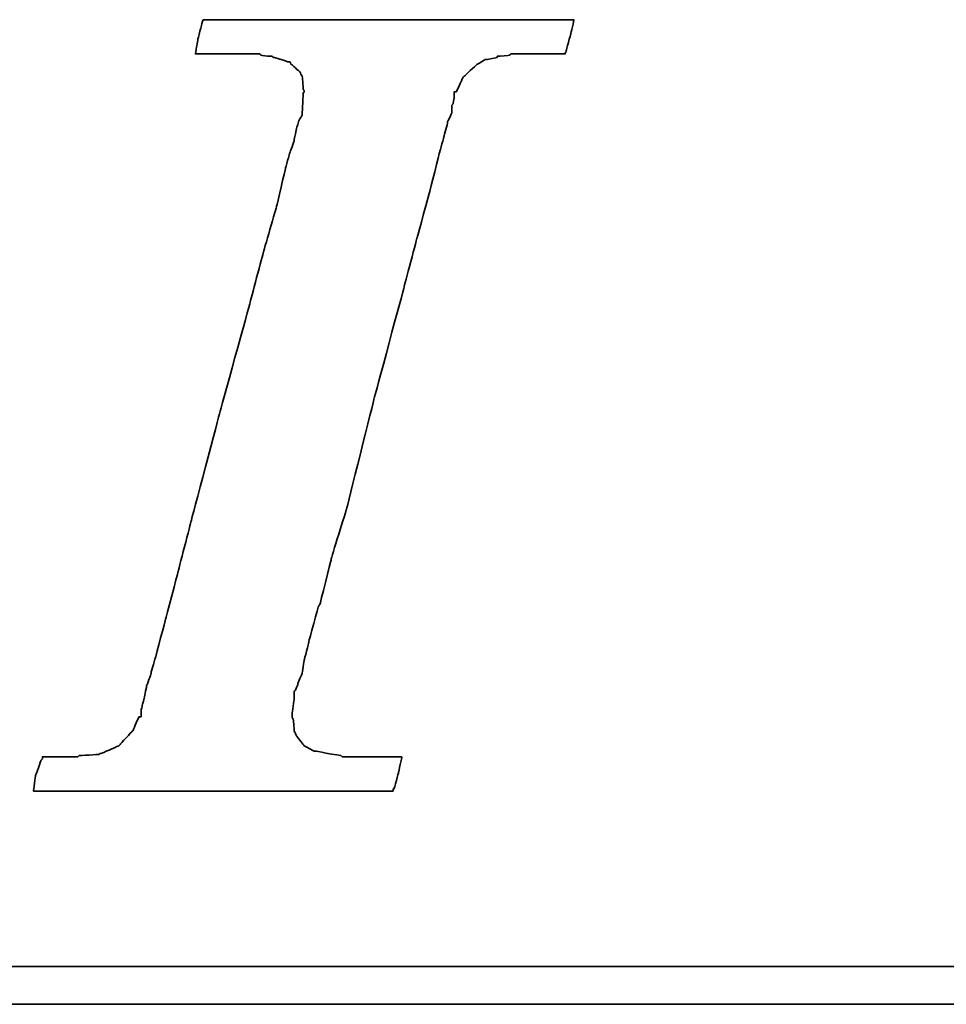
# Model space of a CAD drawing. Header units: millimetres. Extents: x -266 to -57, y 45 to 190.
# Tile 34 of 51: x -111.07 to -108.71, y 124.07 to 126.57. Entities that reach past the tile are written whole.
import ezdxf

# ---------------------------------------------------------------- set-up
doc = ezdxf.new("R2010")
doc.units = ezdxf.units.MM
doc.header["$LTSCALE"] = 0.1
doc.layers.add('CHA', color=7, linetype='CONTINUOUS')
doc.layers.add('layer 1', color=7, linetype='CONTINUOUS')

# ---------------------------------------------------------------- blocks, each defined once
blk = doc.blocks.new('TBI MOTION logo(完整正式版)')
at = {"layer": 'layer 1', "color": 22, "lineweight": 35}
for points, knots in [([(-40.59125, -7.94375), (-40.59125, -7.94375), (-40.97375, -7.94375), (-40.97375, -7.94375), (-40.97375, -7.94375), (-40.97375, -7.94375), (-41.38125, -7.94375), (-41.38125, -7.94375), (-41.38125, -7.94375), (-41.38125, -7.94375), (-41.54875, -7.94375), (-41.54875, -7.94375), (-41.54875, -7.94375), (-41.54875, -7.94375), (-41.59875, -7.94375), (-41.59875, -7.94375), (-41.59875, -7.94375), (-41.59875, -7.94375), (-41.88375, -7.94375), (-41.88375, -7.94375), (-41.88375, -7.94375), (-41.88375, -7.94375), (-41.90875, -7.91875), (-41.90875, -7.91875), (-41.90875, -7.91875), (-41.90875, -7.91875), (-42.19875, -7.87125), (-42.19875, -7.87125), (-42.19875, -7.87125), (-42.19875, -7.87125), (-42.43875, -7.82375), (-42.43875, -7.82375), (-42.43875, -7.82375), (-42.43875, -7.82375), (-42.45875, -7.82375), (-42.45875, -7.82375), (-42.45875, -7.82375), (-42.45875, -7.82375), (-42.48625, -7.82375), (-42.48625, -7.82375), (-42.48625, -7.82375), (-42.48625, -7.82375), (-42.67625, -7.72375), (-42.67625, -7.72375), (-42.67625, -7.72375), (-42.67625, -7.72375), (-42.70125, -7.70375), (-42.70125, -7.70375), (-42.70125, -7.70375), (-42.70125, -7.70375), (-42.72375, -7.67875), (-42.72375, -7.67875), (-42.72375, -7.67875), (-42.72375, -7.67875), (-42.86875, -7.48875), (-42.86875, -7.48875), (-42.86875, -7.48875), (-42.86875, -7.48875), (-42.89375, -7.43875), (-42.89375, -7.43875), (-42.89375, -7.43875), (-42.89375, -7.43875), (-42.91875, -7.38875), (-42.91875, -7.38875), (-42.91875, -7.38875), (-42.91875, -7.38875), (-42.93875, -7.12875), (-42.93875, -7.12875), (-42.93875, -7.12875), (-42.93875, -7.12875), (-42.96375, -7.10375), (-42.96375, -7.10375), (-42.96375, -7.10375), (-42.96375, -7.10375), (-42.96375, -7.05375), (-42.96375, -7.05375), (-42.96375, -7.05375), (-42.96375, -7.05375), (-42.96375, -7.00875), (-42.96375, -7.00875), (-42.96375, -7.00875), (-42.96375, -7.00875), (-42.91875, -6.69625), (-42.91875, -6.69625), (-42.91875, -6.69625), (-42.91875, -6.69625), (-42.91875, -6.62375), (-42.91875, -6.62375), (-42.91875, -6.62375), (-42.91875, -6.62375), (-42.91875, -6.59625), (-42.91875, -6.59625), (-42.91875, -6.59625), (-42.91875, -6.59625), (-42.91875, -6.57375), (-42.91875, -6.57375), (-42.91875, -6.57375), (-42.91875, -6.57375), (-42.91875, -6.52875), (-42.91875, -6.52875), (-42.91875, -6.52875), (-42.91875, -6.52875), (-42.89375, -6.50375), (-42.89375, -6.50375), (-42.89375, -6.50375), (-42.89375, -6.50375), (-42.84375, -6.38375), (-42.84375, -6.38375), (-42.84375, -6.38375), (-42.84375, -6.38375), (-42.84375, -6.35875), (-42.84375, -6.35875), (-42.84375, -6.35875), (-42.84375, -6.35875), (-42.74625, -6.14375), (-42.74625, -6.14375), (-42.74625, -6.14375), (-42.74625, -6.14375), (-42.70125, -5.85375), (-42.70125, -5.85375), (-42.70125, -5.85375), (-42.70125, -5.85375), (-42.60375, -5.47125), (-42.60375, -5.47125), (-42.60375, -5.47125), (-42.60375, -5.47125), (-42.60375, -5.44875), (-42.60375, -5.44875), (-42.60375, -5.44875), (-42.60375, -5.44875), (-42.38875, -4.67875), (-42.38875, -4.67875), (-42.38875, -4.67875), (-42.38875, -4.67875), (-42.36375, -4.65375), (-42.36375, -4.65375), (-42.36375, -4.65375), (-42.36375, -4.65375), (-42.12375, -3.69625), (-42.12375, -3.69625), (-42.12375, -3.69625), (-42.12375, -3.69625), (-42.12375, -3.67374), (-42.12375, -3.67374), (-42.12375, -3.67374), (-42.12375, -3.67374), (-41.78875, -2.59374), (-41.78875, -2.59374), (-41.78875, -2.59374), (-41.78875, -2.59374), (-41.18875, -0.19375), (-41.18875, -0.19375), (-41.18875, -0.19375), (-41.18875, -0.19375), (-40.54375, 2.20624), (-40.54375, 2.20624), (-40.54375, 2.20624), (-40.54375, 2.20624), (-40.25375, 3.30875), (-40.25375, 3.30875), (-40.25375, 3.30875), (-40.25375, 3.30875), (-39.98875, 4.27125), (-39.98875, 4.27125), (-39.98875, 4.27125), (-39.98875, 4.27125), (-39.77375, 5.13125), (-39.77375, 5.13125), (-39.77375, 5.13125), (-39.77375, 5.13125), (-39.67875, 5.47125), (-39.67875, 5.47125), (-39.67875, 5.47125), (-39.67875, 5.47125), (-39.60375, 5.75625), (-39.60375, 5.75625), (-39.60375, 5.75625), (-39.60375, 5.75625), (-39.60375, 5.78125), (-39.60375, 5.78125), (-39.60375, 5.78125), (-39.60375, 5.78125), (-39.50875, 5.97125), (-39.50875, 5.97125), (-39.50875, 5.97125), (-39.50875, 5.97125), (-39.50875, 6.13875), (-39.50875, 6.13875), (-39.50875, 6.13875), (-39.50875, 6.13875), (-39.48625, 6.16625), (-39.48625, 6.16625), (-39.48625, 6.16625), (-39.48625, 6.16625), (-39.46125, 6.28625), (-39.46125, 6.28625), (-39.46125, 6.28625), (-39.46125, 6.28625), (-39.46125, 6.42625), (-39.46125, 6.42625), (-39.46125, 6.42625), (-39.46125, 6.42625), (-39.41375, 6.42625), (-39.41375, 6.42625), (-39.41375, 6.42625), (-39.41375, 6.42625), (-39.29375, 6.69125), (-39.29375, 6.69125), (-39.29375, 6.69125), (-39.29375, 6.69125), (-39.26875, 6.74125), (-39.26875, 6.74125), (-39.26875, 6.74125), (-39.26875, 6.74125), (-39.24375, 6.76625), (-39.24375, 6.76625), (-39.24375, 6.76625), (-39.24375, 6.76625), (-38.98375, 7.00624), (-38.98375, 7.00624), (-38.98375, 7.00624), (-38.98375, 7.00624), (-38.95625, 7.02624), (-38.95625, 7.02624), (-38.95625, 7.02624), (-38.95625, 7.02624), (-38.78875, 7.12624), (-38.78875, 7.12624), (-38.78875, 7.12624), (-38.78875, 7.12624), (-38.76375, 7.12624), (-38.76375, 7.12624), (-38.76375, 7.12624), (-38.76375, 7.12624), (-38.74375, 7.12624), (-38.74375, 7.12624), (-38.74375, 7.12624), (-38.74375, 7.12624), (-38.52875, 7.17125), (-38.52875, 7.17125), (-38.52875, 7.17125), (-38.52875, 7.17125), (-38.52875, 7.19624), (-38.52875, 7.19624), (-38.52875, 7.19624), (-38.52875, 7.19624), (-38.50375, 7.19624), (-38.50375, 7.19624), (-38.50375, 7.19624), (-38.50375, 7.19624), (-38.26125, 7.21875), (-38.26125, 7.21875), (-38.26125, 7.21875), (-38.26125, 7.21875), (-38.23875, 7.24624), (-38.23875, 7.24624), (-38.23875, 7.24624), (-38.23875, 7.24624), (-38.21625, 7.24624), (-38.21625, 7.24624), (-38.21625, 7.24624), (-38.21625, 7.24624), (-38.18875, 7.24624), (-38.18875, 7.24624), (-38.18875, 7.24624), (-38.18875, 7.24624), (-37.90375, 7.24624), (-37.90375, 7.24624), (-37.90375, 7.24624), (-37.90375, 7.24624), (-37.85375, 7.24624), (-37.85375, 7.24624), (-37.85375, 7.24624), (-37.85375, 7.24624), (-37.75875, 7.24624), (-37.75875, 7.24624), (-37.75875, 7.24624), (-37.75875, 7.24624), (-37.42375, 7.24624), (-37.42375, 7.24624), (-37.42375, 7.24624), (-37.42375, 7.24624), (-37.08875, 7.24624), (-37.08875, 7.24624), (-37.08875, 7.24624), (-37.08875, 7.24624), (-37.06375, 7.24624), (-37.06375, 7.24624), (-37.06375, 7.24624), (-37.06375, 7.24624), (-37.06375, 7.26624), (-37.06375, 7.26624), (-37.06375, 7.26624), (-37.06375, 7.26624), (-37.03875, 7.29125), (-37.03875, 7.29125), (-37.03875, 7.29125), (-37.03875, 7.29125), (-37.03875, 7.31625), (-37.03875, 7.31625), (-37.03875, 7.31625), (-37.03875, 7.31625), (-36.94125, 7.67625), (-36.94125, 7.67625), (-36.94125, 7.67625), (-36.94125, 7.67625), (-36.86875, 7.98625), (-36.86875, 7.98625), (-36.86875, 7.98625), (-36.86875, 7.98625), (-36.98875, 7.98625), (-36.98875, 7.98625), (-36.98875, 7.98625), (-36.98875, 7.98625), (-37.42375, 7.98625), (-37.42375, 7.98625), (-37.42375, 7.98625), (-37.42375, 7.98625), (-37.94875, 7.98625), (-37.94875, 7.98625), (-37.94875, 7.98625), (-37.94875, 7.98625), (-38.57375, 7.98625), (-38.57375, 7.98625), (-38.57375, 7.98625), (-38.57375, 7.98625), (-39.29375, 7.98625), (-39.29375, 7.98625), (-39.29375, 7.98625), (-39.29375, 7.98625), (-40.82875, 7.98625), (-40.82875, 7.98625), (-40.82875, 7.98625), (-40.82875, 7.98625), (-42.36375, 7.98625), (-42.36375, 7.98625), (-42.36375, 7.98625), (-42.36375, 7.98625), (-43.08375, 7.98625), (-43.08375, 7.98625), (-43.08375, 7.98625), (-43.08375, 7.98625), (-43.70875, 7.98625), (-43.70875, 7.98625), (-43.70875, 7.98625), (-43.70875, 7.98625), (-44.23375, 7.98625), (-44.23375, 7.98625), (-44.23375, 7.98625), (-44.23375, 7.98625), (-44.66875, 7.98625), (-44.66875, 7.98625), (-44.66875, 7.98625), (-44.66875, 7.98625), (-44.88375, 7.98625), (-44.88375, 7.98625), (-44.88375, 7.98625), (-44.88375, 7.98625), (-44.90875, 7.94125), (-44.90875, 7.94125), (-44.90875, 7.94125), (-44.90875, 7.94125), (-44.90875, 7.91625), (-44.90875, 7.91625), (-44.90875, 7.91625), (-44.90875, 7.91625), (-45.00375, 7.55625), (-45.00375, 7.55625), (-45.00375, 7.55625), (-45.00375, 7.55625), (-45.05375, 7.24624), (-45.05375, 7.24624), (-45.05375, 7.24624), (-45.05375, 7.24624), (-44.61875, 7.24624), (-44.61875, 7.24624), (-44.61875, 7.24624), (-44.61875, 7.24624), (-44.11375, 7.24624), (-44.11375, 7.24624), (-44.11375, 7.24624), (-44.11375, 7.24624), (-43.99375, 7.24624), (-43.99375, 7.24624), (-43.99375, 7.24624), (-43.99375, 7.24624), (-43.94625, 7.24624), (-43.94625, 7.24624), (-43.94625, 7.24624), (-43.94625, 7.24624), (-43.92374, 7.24624), (-43.92374, 7.24624), (-43.92374, 7.24624), (-43.92374, 7.24624), (-43.65875, 7.24624), (-43.65875, 7.24624), (-43.65875, 7.24624), (-43.65875, 7.24624), (-43.63875, 7.21875), (-43.63875, 7.21875), (-43.63875, 7.21875), (-43.63875, 7.21875), (-43.46875, 7.19624), (-43.46875, 7.19624), (-43.46875, 7.19624), (-43.46875, 7.19624), (-43.39875, 7.19624), (-43.39875, 7.19624), (-43.39875, 7.19624), (-43.39875, 7.19624), (-43.37125, 7.17125), (-43.37125, 7.17125), (-43.37125, 7.17125), (-43.37125, 7.17125), (-43.34875, 7.17125), (-43.34875, 7.17125), (-43.34875, 7.17125), (-43.34875, 7.17125), (-43.20375, 7.12624), (-43.20375, 7.12624), (-43.20375, 7.12624), (-43.20375, 7.12624), (-43.05875, 7.07624), (-43.05875, 7.07624), (-43.05875, 7.07624), (-43.05875, 7.07624), (-43.01375, 7.07624), (-43.01375, 7.07624), (-43.01375, 7.07624), (-43.01375, 7.07624), (-42.98875, 7.02624), (-42.98875, 7.02624), (-42.98875, 7.02624), (-42.98875, 7.02624), (-42.79875, 6.86125), (-42.79875, 6.86125), (-42.79875, 6.86125), (-42.79875, 6.86125), (-42.77375, 6.81125), (-42.77375, 6.81125), (-42.77375, 6.81125), (-42.77375, 6.81125), (-42.74625, 6.76625), (-42.74625, 6.76625), (-42.74625, 6.76625), (-42.74625, 6.76625), (-42.72375, 6.47625), (-42.72375, 6.47625), (-42.72375, 6.47625), (-42.72375, 6.47625), (-42.70125, 6.45124), (-42.70125, 6.45124), (-42.70125, 6.45124), (-42.70125, 6.45124), (-42.70125, 6.42625), (-42.70125, 6.42625), (-42.70125, 6.42625), (-42.70125, 6.42625), (-42.72375, 6.40625), (-42.72375, 6.40625), (-42.72375, 6.40625), (-42.72375, 6.40625), (-42.74625, 5.97125), (-42.74625, 5.97125), (-42.74625, 5.97125), (-42.74625, 5.97125), (-42.74625, 5.94625), (-42.74625, 5.94625), (-42.74625, 5.94625), (-42.74625, 5.94625), (-42.74625, 5.92625), (-42.74625, 5.92625), (-42.74625, 5.92625), (-42.74625, 5.92625), (-42.77375, 5.87625), (-42.77375, 5.87625), (-42.77375, 5.87625), (-42.77375, 5.87625), (-42.81875, 5.80625), (-42.81875, 5.80625), (-42.81875, 5.80625), (-42.81875, 5.80625), (-42.86875, 5.63625), (-42.86875, 5.63625), (-42.86875, 5.63625), (-42.86875, 5.63625), (-42.91875, 5.39625), (-42.91875, 5.39625), (-42.91875, 5.39625), (-42.91875, 5.39625), (-42.91875, 5.37124), (-42.91875, 5.37124), (-42.91875, 5.37124), (-42.91875, 5.37124), (-43.01375, 5.10874), (-43.01375, 5.10874), (-43.01375, 5.10874), (-43.01375, 5.10874), (-43.10875, 4.77124), (-43.10875, 4.77124), (-43.10875, 4.77124), (-43.10875, 4.77124), (-43.29875, 3.95625), (-43.29875, 3.95625), (-43.29875, 3.95625), (-43.29875, 3.95625), (-43.58875, 2.95125), (-43.58875, 2.95125), (-43.58875, 2.95125), (-43.58875, 2.95125), (-43.87375, 1.87125), (-43.87375, 1.87125), (-43.87375, 1.87125), (-43.87375, 1.87125), (-44.52625, -0.50374), (-44.52625, -0.50374), (-44.52625, -0.50374), (-44.52625, -0.50374), (-45.14875, -2.85375), (-45.14875, -2.85375), (-45.14875, -2.85375), (-45.14875, -2.85375), (-45.43375, -3.95875), (-45.43375, -3.95875), (-45.43375, -3.95875), (-45.43375, -3.95875), (-45.69875, -4.96875), (-45.69875, -4.96875), (-45.69875, -4.96875), (-45.69875, -4.96875), (-45.91375, -5.78375), (-45.91375, -5.78375), (-45.91375, -5.78375), (-45.91375, -5.78375), (-46.01375, -6.11875), (-46.01375, -6.11875), (-46.01375, -6.11875), (-46.01375, -6.11875), (-46.01375, -6.14375), (-46.01375, -6.14375), (-46.01375, -6.14375), (-46.01375, -6.14375), (-46.10875, -6.40875), (-46.10875, -6.40875), (-46.10875, -6.40875), (-46.10875, -6.40875), (-46.15375, -6.64875), (-46.15375, -6.64875), (-46.15375, -6.64875), (-46.15375, -6.64875), (-46.20375, -6.83875), (-46.20375, -6.83875), (-46.20375, -6.83875), (-46.20375, -6.83875), (-46.22875, -6.93375), (-46.22875, -6.93375), (-46.22875, -6.93375), (-46.22875, -6.93375), (-46.22875, -7.07875), (-46.22875, -7.07875), (-46.22875, -7.07875), (-46.22875, -7.07875), (-46.27375, -7.07875), (-46.27375, -7.07875), (-46.27375, -7.07875), (-46.27375, -7.07875), (-46.39375, -7.34375), (-46.39375, -7.34375), (-46.39375, -7.34375), (-46.39375, -7.34375), (-46.39375, -7.36875), (-46.39375, -7.36875), (-46.39375, -7.36875), (-46.39375, -7.36875), (-46.42125, -7.38875), (-46.42125, -7.38875), (-46.42125, -7.38875), (-46.42125, -7.38875), (-46.68375, -7.67875), (-46.68375, -7.67875), (-46.68375, -7.67875), (-46.68375, -7.67875), (-46.70875, -7.70375), (-46.70875, -7.70375), (-46.70875, -7.70375), (-46.70875, -7.70375), (-46.75375, -7.72375), (-46.75375, -7.72375), (-46.75375, -7.72375), (-46.75375, -7.72375), (-47.08875, -7.87125), (-47.08875, -7.87125), (-47.08875, -7.87125), (-47.08875, -7.87125), (-47.11625, -7.87125), (-47.11625, -7.87125), (-47.11625, -7.87125), (-47.11625, -7.87125), (-47.13875, -7.89375), (-47.13875, -7.89375), (-47.13875, -7.89375), (-47.13875, -7.89375), (-47.56875, -7.91875), (-47.56875, -7.91875), (-47.56875, -7.91875), (-47.56875, -7.91875), (-47.59625, -7.94375), (-47.59625, -7.94375), (-47.59625, -7.94375), (-47.59625, -7.94375), (-47.64375, -7.94375), (-47.64375, -7.94375), (-47.64375, -7.94375), (-47.64375, -7.94375), (-47.73625, -7.94375), (-47.73625, -7.94375), (-47.73625, -7.94375), (-47.73625, -7.94375), (-48.07375, -7.94375), (-48.07375, -7.94375), (-48.07375, -7.94375), (-48.07375, -7.94375), (-48.36125, -7.94375), (-48.36125, -7.94375), (-48.36125, -7.94375), (-48.36125, -7.94375), (-48.36125, -7.96625), (-48.36125, -7.96625), (-48.36125, -7.96625), (-48.36125, -7.96625), (-48.36125, -7.99125), (-48.36125, -7.99125), (-48.36125, -7.99125), (-48.36125, -7.99125), (-48.38875, -8.01375), (-48.38875, -8.01375), (-48.38875, -8.01375), (-48.38875, -8.01375), (-48.50875, -8.34875), (-48.50875, -8.34875), (-48.50875, -8.34875), (-48.50875, -8.34875), (-48.55375, -8.68625), (-48.55375, -8.68625), (-48.55375, -8.68625), (-48.55375, -8.68625), (-48.45875, -8.68625), (-48.45875, -8.68625), (-48.45875, -8.68625), (-48.45875, -8.68625), (-48.07375, -8.68625), (-48.07375, -8.68625), (-48.07375, -8.68625), (-48.07375, -8.68625), (-47.52375, -8.68625), (-47.52375, -8.68625), (-47.52375, -8.68625), (-47.52375, -8.68625), (-46.92375, -8.68625), (-46.92375, -8.68625), (-46.92375, -8.68625), (-46.92375, -8.68625), (-46.25375, -8.68625), (-46.25375, -8.68625), (-46.25375, -8.68625), (-46.25375, -8.68625), (-46.20375, -8.68625), (-46.20375, -8.68625), (-46.20375, -8.68625), (-46.20375, -8.68625), (-44.71375, -8.68625), (-44.71375, -8.68625), (-44.71375, -8.68625), (-44.71375, -8.68625), (-43.22875, -8.68625), (-43.22875, -8.68625), (-43.22875, -8.68625), (-43.22875, -8.68625), (-42.55875, -8.68625), (-42.55875, -8.68625), (-42.55875, -8.68625), (-42.55875, -8.68625), (-42.50875, -8.68625), (-42.50875, -8.68625), (-42.50875, -8.68625), (-42.50875, -8.68625), (-41.93375, -8.68625), (-41.93375, -8.68625), (-41.93375, -8.68625), (-41.93375, -8.68625), (-41.38125, -8.68625), (-41.38125, -8.68625), (-41.38125, -8.68625), (-41.38125, -8.68625), (-40.97375, -8.68625), (-40.97375, -8.68625), (-40.97375, -8.68625), (-40.97375, -8.68625), (-40.78125, -8.68625), (-40.78125, -8.68625), (-40.78125, -8.68625), (-40.78125, -8.68625), (-40.78125, -8.63875), (-40.78125, -8.63875), (-40.78125, -8.63875), (-40.78125, -8.63875), (-40.75875, -8.63875), (-40.75875, -8.63875), (-40.75875, -8.63875), (-40.75875, -8.63875), (-40.66375, -8.27875), (-40.66375, -8.27875), (-40.66375, -8.27875), (-40.66375, -8.27875), (-40.59125, -7.94375), (-40.59125, -7.94375)], [0, 0, 0, 0, 0.00558659, 0.00558659, 0.00558659, 0.0055866, 0.01117318, 0.01117318, 0.01117318, 0.01117319, 0.01675978, 0.01675978, 0.01675978, 0.01675979, 0.02234637, 0.02234637, 0.02234637, 0.02234638, 0.02793296, 0.02793296, 0.02793296, 0.02793297, 0.03351955, 0.03351955, 0.03351955, 0.03351956, 0.03910615, 0.03910615, 0.03910615, 0.03910616, 0.04469274, 0.04469274, 0.04469274, 0.04469275, 0.05027933, 0.05027933, 0.05027933, 0.05027934, 0.05586592, 0.05586592, 0.05586592, 0.05586593, 0.06145251, 0.06145251, 0.06145251, 0.06145252, 0.06703911, 0.06703911, 0.06703911, 0.06703912, 0.0726257, 0.0726257, 0.0726257, 0.07262571, 0.07821229, 0.07821229, 0.07821229, 0.0782123, 0.08379888, 0.08379888, 0.08379888, 0.08379889, 0.08938547, 0.08938547, 0.08938547, 0.08938548, 0.09497207, 0.09497207, 0.09497207, 0.09497208, 0.10055866, 0.10055866, 0.10055866, 0.10055867, 0.10614525, 0.10614525, 0.10614525, 0.10614526, 0.11173184, 0.11173184, 0.11173184, 0.11173185, 0.11731844, 0.11731844, 0.11731844, 0.11731845, 0.12290503, 0.12290503, 0.12290503, 0.12290504, 0.12849162, 0.12849162, 0.12849162, 0.12849163, 0.13407821, 0.13407821, 0.13407821, 0.13407822, 0.1396648, 0.1396648, 0.1396648, 0.13966481, 0.1452514, 0.1452514, 0.1452514, 0.14525141, 0.15083799, 0.15083799, 0.15083799, 0.150838, 0.15642458, 0.15642458, 0.15642458, 0.15642459, 0.16201117, 0.16201117, 0.16201117, 0.16201118, 0.16759777, 0.16759777, 0.16759777, 0.16759778, 0.17318436, 0.17318436, 0.17318436, 0.17318437, 0.17877095, 0.17877095, 0.17877095, 0.17877096, 0.18435754, 0.18435754, 0.18435754, 0.18435755, 0.18994413, 0.18994413, 0.18994413, 0.18994414, 0.19553073, 0.19553073, 0.19553073, 0.19553074, 0.20111732, 0.20111732, 0.20111732, 0.20111733, 0.20670391, 0.20670391, 0.20670391, 0.20670392, 0.2122905, 0.2122905, 0.2122905, 0.21229051, 0.21787709, 0.21787709, 0.21787709, 0.2178771, 0.22346369, 0.22346369, 0.22346369, 0.2234637, 0.22905028, 0.22905028, 0.22905028, 0.22905029, 0.23463687, 0.23463687, 0.23463687, 0.23463688, 0.24022346, 0.24022346, 0.24022346, 0.24022347, 0.24581006, 0.24581006, 0.24581006, 0.24581007, 0.25139665, 0.25139665, 0.25139665, 0.25139666, 0.25698324, 0.25698324, 0.25698324, 0.25698325, 0.26256983, 0.26256983, 0.26256983, 0.26256984, 0.26815642, 0.26815642, 0.26815642, 0.26815643, 0.27374302, 0.27374302, 0.27374302, 0.27374303, 0.27932961, 0.27932961, 0.27932961, 0.27932962, 0.2849162, 0.2849162, 0.2849162, 0.28491621, 0.29050279, 0.29050279, 0.29050279, 0.2905028, 0.29608939, 0.29608939, 0.29608939, 0.2960894, 0.30167598, 0.30167598, 0.30167598, 0.30167599, 0.30726257, 0.30726257, 0.30726257, 0.30726258, 0.31284916, 0.31284916, 0.31284916, 0.31284917, 0.31843575, 0.31843575, 0.31843575, 0.31843576, 0.32402235, 0.32402235, 0.32402235, 0.32402236, 0.32960894, 0.32960894, 0.32960894, 0.32960895, 0.33519553, 0.33519553, 0.33519553, 0.33519554, 0.34078212, 0.34078212, 0.34078212, 0.34078213, 0.34636872, 0.34636872, 0.34636872, 0.34636873, 0.35195531, 0.35195531, 0.35195531, 0.35195532, 0.3575419, 0.3575419, 0.3575419, 0.35754191, 0.36312849, 0.36312849, 0.36312849, 0.3631285, 0.36871508, 0.36871508, 0.36871508, 0.36871509, 0.37430168, 0.37430168, 0.37430168, 0.37430169, 0.37988827, 0.37988827, 0.37988827, 0.37988828, 0.38547486, 0.38547486, 0.38547486, 0.38547487, 0.39106145, 0.39106145, 0.39106145, 0.39106146, 0.39664804, 0.39664804, 0.39664804, 0.39664805, 0.40223464, 0.40223464, 0.40223464, 0.40223465, 0.40782123, 0.40782123, 0.40782123, 0.40782124, 0.41340782, 0.41340782, 0.41340782, 0.41340783, 0.41899441, 0.41899441, 0.41899441, 0.41899442, 0.42458101, 0.42458101, 0.42458101, 0.42458102, 0.4301676, 0.4301676, 0.4301676, 0.43016761, 0.43575419, 0.43575419, 0.43575419, 0.4357542, 0.44134078, 0.44134078, 0.44134078, 0.44134079, 0.44692737, 0.44692737, 0.44692737, 0.44692738, 0.45251397, 0.45251397, 0.45251397, 0.45251398, 0.45810056, 0.45810056, 0.45810056, 0.45810057, 0.46368715, 0.46368715, 0.46368715, 0.46368716, 0.46927374, 0.46927374, 0.46927374, 0.46927375, 0.47486034, 0.47486034, 0.47486034, 0.47486035, 0.48044693, 0.48044693, 0.48044693, 0.48044694, 0.48603352, 0.48603352, 0.48603352, 0.48603353, 0.49162011, 0.49162011, 0.49162011, 0.49162012, 0.4972067, 0.4972067, 0.4972067, 0.49720671, 0.5027933, 0.5027933, 0.5027933, 0.50279331, 0.50837989, 0.50837989, 0.50837989, 0.5083799, 0.51396648, 0.51396648, 0.51396648, 0.51396649, 0.51955307, 0.51955307, 0.51955307, 0.51955308, 0.52513966, 0.52513966, 0.52513966, 0.52513967, 0.53072626, 0.53072626, 0.53072626, 0.53072627, 0.53631285, 0.53631285, 0.53631285, 0.53631286, 0.54189944, 0.54189944, 0.54189944, 0.54189945, 0.54748603, 0.54748603, 0.54748603, 0.54748604, 0.55307263, 0.55307263, 0.55307263, 0.55307264, 0.55865922, 0.55865922, 0.55865922, 0.55865923, 0.56424581, 0.56424581, 0.56424581, 0.56424582, 0.5698324, 0.5698324, 0.5698324, 0.56983241, 0.57541899, 0.57541899, 0.57541899, 0.575419, 0.58100559, 0.58100559, 0.58100559, 0.5810056, 0.58659218, 0.58659218, 0.58659218, 0.58659219, 0.59217877, 0.59217877, 0.59217877, 0.59217878, 0.59776536, 0.59776536, 0.59776536, 0.59776537, 0.60335196, 0.60335196, 0.60335196, 0.60335197, 0.60893855, 0.60893855, 0.60893855, 0.60893856, 0.61452514, 0.61452514, 0.61452514, 0.61452515, 0.62011173, 0.62011173, 0.62011173, 0.62011174, 0.62569832, 0.62569832, 0.62569832, 0.62569833, 0.63128492, 0.63128492, 0.63128492, 0.63128493, 0.63687151, 0.63687151, 0.63687151, 0.63687152, 0.6424581, 0.6424581, 0.6424581, 0.64245811, 0.64804469, 0.64804469, 0.64804469, 0.6480447, 0.65363128, 0.65363128, 0.65363128, 0.65363129, 0.65921788, 0.65921788, 0.65921788, 0.65921789, 0.66480447, 0.66480447, 0.66480447, 0.66480448, 0.67039106, 0.67039106, 0.67039106, 0.67039107, 0.67597765, 0.67597765, 0.67597765, 0.67597766, 0.68156425, 0.68156425, 0.68156425, 0.68156426, 0.68715084, 0.68715084, 0.68715084, 0.68715085, 0.69273743, 0.69273743, 0.69273743, 0.69273744, 0.69832402, 0.69832402, 0.69832402, 0.69832403, 0.70391061, 0.70391061, 0.70391061, 0.70391062, 0.70949721, 0.70949721, 0.70949721, 0.70949722, 0.7150838, 0.7150838, 0.7150838, 0.71508381, 0.72067039, 0.72067039, 0.72067039, 0.7206704, 0.72625698, 0.72625698, 0.72625698, 0.72625699, 0.73184358, 0.73184358, 0.73184358, 0.73184359, 0.73743017, 0.73743017, 0.73743017, 0.73743018, 0.74301676, 0.74301676, 0.74301676, 0.74301677, 0.74860335, 0.74860335, 0.74860335, 0.74860336, 0.75418994, 0.75418994, 0.75418994, 0.75418995, 0.75977654, 0.75977654, 0.75977654, 0.75977655, 0.76536313, 0.76536313, 0.76536313, 0.76536314, 0.77094972, 0.77094972, 0.77094972, 0.77094973, 0.77653631, 0.77653631, 0.77653631, 0.77653632, 0.78212291, 0.78212291, 0.78212291, 0.78212292, 0.7877095, 0.7877095, 0.7877095, 0.78770951, 0.79329609, 0.79329609, 0.79329609, 0.7932961, 0.79888268, 0.79888268, 0.79888268, 0.79888269, 0.80446927, 0.80446927, 0.80446927, 0.80446928, 0.81005587, 0.81005587, 0.81005587, 0.81005588, 0.81564246, 0.81564246, 0.81564246, 0.81564247, 0.82122905, 0.82122905, 0.82122905, 0.82122906, 0.82681564, 0.82681564, 0.82681564, 0.82681565, 0.83240223, 0.83240223, 0.83240223, 0.83240224, 0.83798883, 0.83798883, 0.83798883, 0.83798884, 0.84357542, 0.84357542, 0.84357542, 0.84357543, 0.84916201, 0.84916201, 0.84916201, 0.84916202, 0.8547486, 0.8547486, 0.8547486, 0.85474861, 0.8603352, 0.8603352, 0.8603352, 0.86033521, 0.86592179, 0.86592179, 0.86592179, 0.8659218, 0.87150838, 0.87150838, 0.87150838, 0.87150839, 0.87709497, 0.87709497, 0.87709497, 0.87709498, 0.88268156, 0.88268156, 0.88268156, 0.88268157, 0.88826816, 0.88826816, 0.88826816, 0.88826817, 0.89385475, 0.89385475, 0.89385475, 0.89385476, 0.89944134, 0.89944134, 0.89944134, 0.89944135, 0.90502793, 0.90502793, 0.90502793, 0.90502794, 0.91061453, 0.91061453, 0.91061453, 0.91061454, 0.91620112, 0.91620112, 0.91620112, 0.91620113, 0.92178771, 0.92178771, 0.92178771, 0.92178772, 0.9273743, 0.9273743, 0.9273743, 0.92737431, 0.93296089, 0.93296089, 0.93296089, 0.9329609, 0.93854749, 0.93854749, 0.93854749, 0.9385475, 0.94413408, 0.94413408, 0.94413408, 0.94413409, 0.94972067, 0.94972067, 0.94972067, 0.94972068, 0.95530726, 0.95530726, 0.95530726, 0.95530727, 0.96089385, 0.96089385, 0.96089385, 0.96089386, 0.96648045, 0.96648045, 0.96648045, 0.96648046, 0.97206704, 0.97206704, 0.97206704, 0.97206705, 0.97765363, 0.97765363, 0.97765363, 0.97765364, 0.98324022, 0.98324022, 0.98324022, 0.98324023, 0.98882682, 0.98882682, 0.98882682, 0.98882683, 0.99441341, 0.99441341, 0.99441341, 0.99441342, 1, 1, 1, 1]), ([(75.90875, -9.47875), (75.90875, -9.47875), (75.90875, -12.28625), (75.90875, -12.28625), (75.90875, -12.28625), (75.90875, -12.28625), (75.90875, -12.47875), (75.90875, -12.47875), (75.90875, -12.47875), (75.90875, -12.47875), (75.71625, -12.47875), (75.71625, -12.47875), (75.71625, -12.47875), (75.71625, -12.47875), (-88.32875, -12.47875), (-88.32875, -12.47875), (-88.32875, -12.47875), (-88.32875, -12.47875), (-88.32875, -13.29375), (-88.32875, -13.29375), (-88.32875, -13.29375), (-88.32875, -13.29375), (82.89125, -13.29375), (82.89125, -13.29375), (82.89125, -13.29375), (82.89125, -13.29375), (75.90875, -9.47875), (75.90875, -9.47875)], [0, 0, 0, 0, 0.14285714, 0.14285714, 0.14285714, 0.14285715, 0.28571429, 0.28571429, 0.28571429, 0.2857143, 0.42857143, 0.42857143, 0.42857143, 0.42857144, 0.57142857, 0.57142857, 0.57142857, 0.57142858, 0.71428571, 0.71428571, 0.71428571, 0.71428572, 0.85714286, 0.85714286, 0.85714286, 0.85714287, 1, 1, 1, 1])]:
    blk.add_open_spline(points, degree=3, knots=knots, dxfattribs=at)

msp = doc.modelspace()

# ---------------------------------------------------------------- block references
at = {"layer": 'CHA', "color": 7, "xscale": 0.1176925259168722, "yscale": 0.1176925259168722, "zscale": 0.1176925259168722}
msp.add_blockref('TBI MOTION logo(完整正式版)', (-105.3156, 125.6307), dxfattribs=at)

doc.saveas('drawing.dxf')
